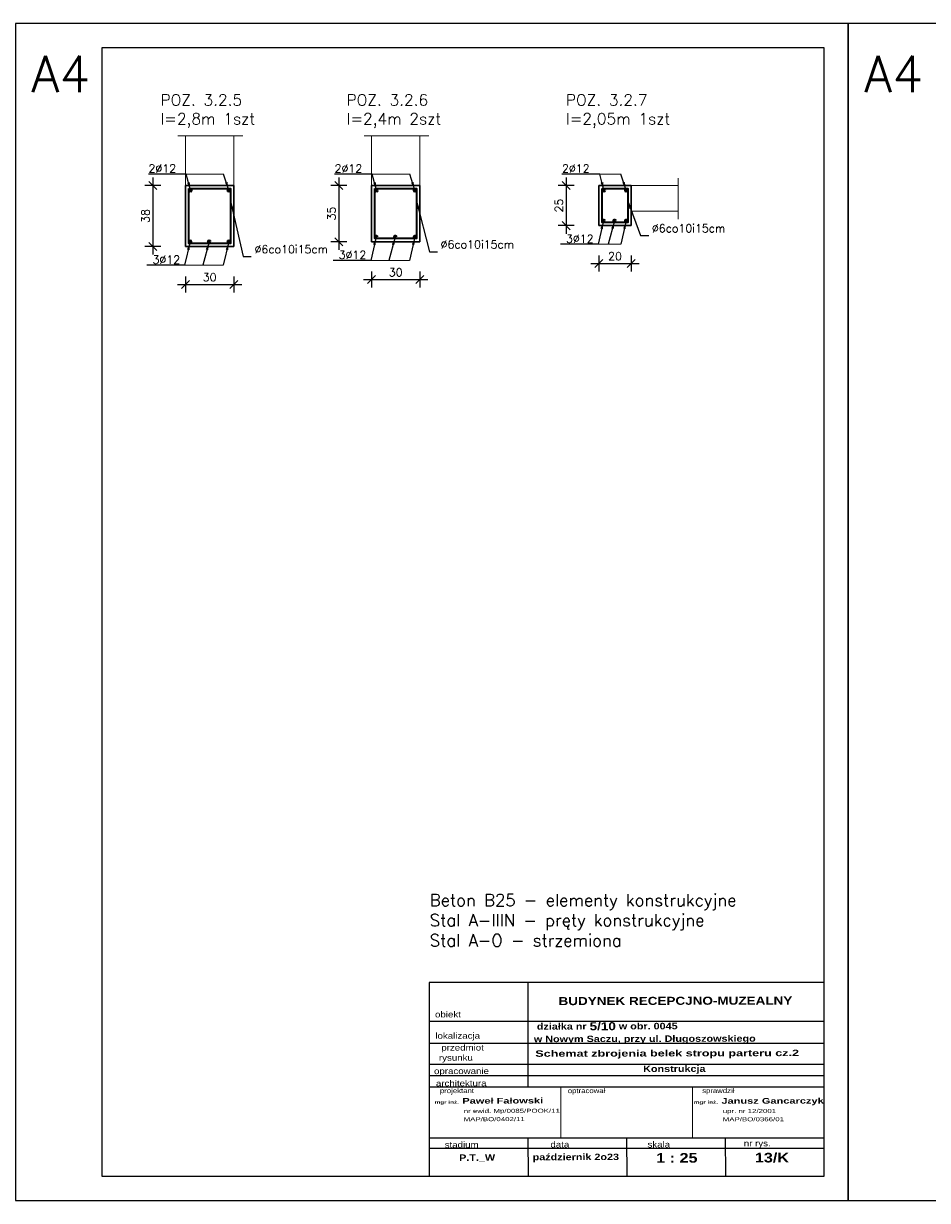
# Model space of a CAD drawing. Extents: x -19 to 9300416, y -12 to 10688993.
# Tile 34 of 106: x 4614181 to 4614743, y 5311976 to 5312707. Entities that reach past the tile are written whole.
import ezdxf

# ---------------------------------------------------------------- set-up
doc = ezdxf.new("R2010")
doc.units = 0
doc.header["$MEASUREMENT"] = 0
doc.layers.add('1', color=7, linetype='Continuous')
doc.layers.add('OPIS', color=7, linetype='Continuous')
for name, color, linetype, lineweight in [('K-OPISY', 252, 'Continuous', 15), ('K-SCIANY CIENKI', 163, 'Continuous', 30), ('K-STAL', 114, 'Continuous', 50), ('K-STAL CIENKI', 92, 'Continuous', 35), ('K-WYMIARY', 7, 'Continuous', 15)]:
    doc.layers.add(name, color=color, linetype=linetype, lineweight=lineweight)
doc.layers.add('NIEDRUK', color=230, linetype='Continuous', lineweight=40, plot=False)
doc.styles.add('ARIAL', font='arial.ttf', dxfattribs={"height": 10})
doc.styles.add('ARIAL_WYM50', font='arial.ttf', dxfattribs={"height": 15})
doc.styles.add('courier', font='stylu.ttf')
doc.styles.add('Simplex', font='simplex.shx')
doc.dimstyles.new('1do20', dxfattribs={"dimscale": 2, "dimtxt": 2.5, "dimasz": 2.5, "dimexe": 2.5, "dimexo": 0.5, "dimgap": 1, "dimtad": 1, "dimdec": 1, "dimrnd": 0.5, "dimzin": 12, "dimdsep": 46, "dimtxsty": 'Simplex', "dimblk": 'OBLIQUE', "dimcen": 0.5, "dimdle": 2.5, "dimclrd": 256, "dimclre": 256, "dimclrt": 256, "dimadec": 1, "dimazin": 3, "dimtfac": 1, "dimtdec": 1, "dimtix": 1, "dimtmove": 0, "dimatfit": 3, "dimfxl": 0, "dimtolj": 1, "dimtzin": 0, "dimarcsym": 0})

# ---------------------------------------------------------------- blocks, each defined once
blk = doc.blocks.new('_Oblique')
at = {"color": 0, "linetype": 'ByBlock', "lineweight": -2}
blk.add_line((-0.5, -0.5), (0.5, 0.5), dxfattribs=at)
blk = doc.blocks.new('*D1435')
at = {"layer": 'Defpoints', "color": 0, "lineweight": 0}
for p in [(4614304.94, 5312606.49), (4614261.4, 5312568.49), (4614304.94, 5312568.49)]:
    blk.add_point(p, dxfattribs=at)
at = {"layer": 'K-OPISY', "lineweight": -2}
for p, q in [((4614261.4, 5312611.49), (4614261.4, 5312563.49)), ((4614266.4, 5312606.49), (4614256.4, 5312606.49)), ((4614266.4, 5312568.49), (4614256.4, 5312568.49))]:
    blk.add_line(p, q, dxfattribs=at)
at = {"layer": 'K-OPISY', "lineweight": -2, "xscale": 5, "yscale": 5, "zscale": 5}
for p, rotation in [((4614261.4, 5312606.49), 90), ((4614261.4, 5312568.49), 270)]:
    blk.add_blockref('_Oblique', p, dxfattribs=dict(at, rotation=rotation))
at = {"layer": 'K-OPISY', "insert": (4614256.9, 5312587.49), "char_height": 5, "attachment_point": 5, "rotation": 90, "style": 'Simplex'}
blk.add_mtext('\\A1;38', dxfattribs=at)
blk = doc.blocks.new('*D1437')
at = {"layer": 'Defpoints', "color": 0, "lineweight": 0}
for p in [(4614281.75, 5312568.49), (4614311.75, 5312568.49), (4614311.75, 5312544.99)]:
    blk.add_point(p, dxfattribs=at)
at = {"layer": 'K-OPISY', "lineweight": -2}
for p, q in [((4614281.75, 5312549.99), (4614281.75, 5312539.99)), ((4614311.75, 5312549.99), (4614311.75, 5312539.99)), ((4614276.75, 5312544.99), (4614316.75, 5312544.99))]:
    blk.add_line(p, q, dxfattribs=at)
at = {"layer": 'K-OPISY', "lineweight": -2, "xscale": 5, "yscale": 5, "zscale": 5, "rotation": 180}
blk.add_blockref('_Oblique', (4614281.75, 5312544.99), dxfattribs=at)
at = {"layer": 'K-OPISY', "lineweight": -2, "xscale": 5, "yscale": 5, "zscale": 5}
blk.add_blockref('_Oblique', (4614311.75, 5312544.99), dxfattribs=at)
at = {"layer": 'K-OPISY', "insert": (4614296.75, 5312549.49), "char_height": 5, "attachment_point": 5, "style": 'Simplex'}
blk.add_mtext('\\A1;30', dxfattribs=at)
blk = doc.blocks.new('*D1439')
at = {"layer": 'Defpoints', "color": 0, "lineweight": 0}
for p in [(4614420.57, 5312606.49), (4614377.02, 5312571.49), (4614420.57, 5312571.49)]:
    blk.add_point(p, dxfattribs=at)
at = {"layer": 'K-OPISY', "lineweight": -2}
for p, q in [((4614377.02, 5312611.49), (4614377.02, 5312566.49)), ((4614382.02, 5312606.49), (4614372.02, 5312606.49)), ((4614382.02, 5312571.49), (4614372.02, 5312571.49))]:
    blk.add_line(p, q, dxfattribs=at)
at = {"layer": 'K-OPISY', "lineweight": -2, "xscale": 5, "yscale": 5, "zscale": 5}
for p, rotation in [((4614377.02, 5312606.49), 90), ((4614377.02, 5312571.49), 270)]:
    blk.add_blockref('_Oblique', p, dxfattribs=dict(at, rotation=rotation))
at = {"layer": 'K-OPISY', "insert": (4614372.52, 5312588.99), "char_height": 5, "attachment_point": 5, "rotation": 90, "style": 'Simplex'}
blk.add_mtext('\\A1;35', dxfattribs=at)
blk = doc.blocks.new('*D1440')
at = {"layer": 'Defpoints', "color": 0, "lineweight": 0}
for p in [(4614397.37, 5312571.49), (4614427.37, 5312571.49), (4614427.37, 5312547.99)]:
    blk.add_point(p, dxfattribs=at)
at = {"layer": 'K-OPISY', "lineweight": -2}
for p, q in [((4614397.37, 5312552.99), (4614397.37, 5312542.99)), ((4614427.37, 5312552.99), (4614427.37, 5312542.99)), ((4614392.37, 5312547.99), (4614432.37, 5312547.99))]:
    blk.add_line(p, q, dxfattribs=at)
at = {"layer": 'K-OPISY', "lineweight": -2, "xscale": 5, "yscale": 5, "zscale": 5, "rotation": 180}
blk.add_blockref('_Oblique', (4614397.37, 5312547.99), dxfattribs=at)
at = {"layer": 'K-OPISY', "lineweight": -2, "xscale": 5, "yscale": 5, "zscale": 5}
blk.add_blockref('_Oblique', (4614427.37, 5312547.99), dxfattribs=at)
at = {"layer": 'K-OPISY', "insert": (4614412.37, 5312552.49), "char_height": 5, "attachment_point": 5, "style": 'Simplex'}
blk.add_mtext('\\A1;30', dxfattribs=at)
blk = doc.blocks.new('*D1441')
at = {"layer": 'Defpoints', "color": 0, "lineweight": 0}
for p in [(4614551.85, 5312606.49), (4614518.31, 5312581.49), (4614551.85, 5312581.49)]:
    blk.add_point(p, dxfattribs=at)
at = {"layer": 'K-OPISY', "lineweight": -2}
for p, q in [((4614518.31, 5312611.49), (4614518.31, 5312576.49)), ((4614523.31, 5312606.49), (4614513.31, 5312606.49)), ((4614523.31, 5312581.49), (4614513.31, 5312581.49))]:
    blk.add_line(p, q, dxfattribs=at)
at = {"layer": 'K-OPISY', "lineweight": -2, "xscale": 5, "yscale": 5, "zscale": 5}
for p, rotation in [((4614518.31, 5312606.49), 90), ((4614518.31, 5312581.49), 270)]:
    blk.add_blockref('_Oblique', p, dxfattribs=dict(at, rotation=rotation))
at = {"layer": 'K-OPISY', "insert": (4614513.81, 5312593.99), "char_height": 5, "attachment_point": 5, "rotation": 90, "style": 'Simplex'}
blk.add_mtext('\\A1;25', dxfattribs=at)
blk = doc.blocks.new('*D1442')
at = {"layer": 'Defpoints', "color": 0, "lineweight": 0}
for p in [(4614538.65, 5312581.49), (4614558.65, 5312581.49), (4614558.65, 5312557.99)]:
    blk.add_point(p, dxfattribs=at)
at = {"layer": 'K-OPISY', "lineweight": -2}
for p, q in [((4614533.65, 5312557.99), (4614563.65, 5312557.99)), ((4614538.65, 5312562.99), (4614538.65, 5312552.99)), ((4614558.65, 5312562.99), (4614558.65, 5312552.99))]:
    blk.add_line(p, q, dxfattribs=at)
at = {"layer": 'K-OPISY', "lineweight": -2, "xscale": 5, "yscale": 5, "zscale": 5, "rotation": 180}
blk.add_blockref('_Oblique', (4614538.65, 5312557.99), dxfattribs=at)
at = {"layer": 'K-OPISY', "lineweight": -2, "xscale": 5, "yscale": 5, "zscale": 5}
blk.add_blockref('_Oblique', (4614558.65, 5312557.99), dxfattribs=at)
at = {"layer": 'K-OPISY', "insert": (4614548.65, 5312562.49), "char_height": 5, "attachment_point": 5, "style": 'Simplex'}
blk.add_mtext('\\A1;20', dxfattribs=at)

msp = doc.modelspace()

# ---------------------------------------------------------------- linework, layer by layer
at = {"lineweight": 0, "ltscale": 40}
for p, q in [((4614514.96, 5312046.45), (4614514.96, 5312014.71)), ((4614596.69, 5312046.45), (4614596.69, 5312014.71))]:
    msp.add_line(p, q, dxfattribs=at)
at = {"ltscale": 40}
for points in [[(4614176.09, 5311976.03), (4614693.56, 5311976.03), (4614693.56, 5312707.03), (4614176.09, 5312707.03)], [(4614693.56, 5311976.03), (4615211.03, 5311976.03), (4615211.03, 5312707.03), (4614693.56, 5312707.03)], [(4614229.84, 5311991.03), (4614678.56, 5311991.03), (4614678.56, 5312692.03), (4614229.84, 5312692.03)], [(4614229.84, 5311991.03), (4614678.56, 5311991.03), (4614678.56, 5312692.03), (4614229.84, 5312692.03)]]:
    msp.add_lwpolyline(points, close=True, dxfattribs=at)
at = {"lineweight": 0, "ltscale": 40}
for p in [(4614514.96, 5312046.45), (4614596.7, 5312046.45)]:
    msp.add_point(p, dxfattribs=at)
at = {"layer": 'K-OPISY'}
for p, q in [((4614305.43, 5312613.54), (4614271.91, 5312613.54)), ((4614421.05, 5312613.54), (4614387.53, 5312613.54)), ((4614552.34, 5312613.54), (4614528.82, 5312613.54))]:
    msp.add_line(p, q, dxfattribs=at)
at = {"layer": 'K-SCIANY CIENKI'}
for p, q in [((4614311.75, 5312606.49), (4614281.75, 5312606.49)), ((4614281.75, 5312606.49), (4614281.75, 5312568.49)), ((4614311.75, 5312568.49), (4614311.75, 5312606.49)), ((4614427.37, 5312606.49), (4614397.37, 5312606.49)), ((4614397.37, 5312606.49), (4614397.37, 5312571.49)), ((4614427.37, 5312571.49), (4614427.37, 5312606.49)), ((4614558.65, 5312606.49), (4614538.65, 5312606.49)), ((4614538.65, 5312606.49), (4614538.65, 5312581.49)), ((4614558.65, 5312581.49), (4614558.65, 5312606.49)), ((4614538.65, 5312581.49), (4614558.65, 5312581.49)), ((4614541.15, 5312581.49), (4614556.15, 5312581.49)), ((4614281.75, 5312568.49), (4614311.75, 5312568.49)), ((4614284.25, 5312568.49), (4614309.25, 5312568.49)), ((4614397.37, 5312571.49), (4614427.37, 5312571.49)), ((4614399.87, 5312571.49), (4614424.87, 5312571.49))]:
    msp.add_line(p, q, dxfattribs=at)
at = {"layer": 'K-STAL'}
for centre in [(4614284.79, 5312603.56), (4614308.7, 5312603.56), (4614400.41, 5312603.56), (4614424.33, 5312603.56), (4614541.7, 5312603.56), (4614555.61, 5312603.56), (4614541.49, 5312584.42), (4614548.37, 5312584.42), (4614555.62, 5312584.42), (4614284.58, 5312571.42), (4614296.46, 5312571.42), (4614308.71, 5312571.42), (4614400.21, 5312574.42), (4614412.09, 5312574.42), (4614424.34, 5312574.42)]:
    msp.add_circle(centre, 0.56, dxfattribs=at)
at = {"layer": 'K-STAL CIENKI'}
for points in [[(4614283.75, 5312604.49), (4614309.75, 5312604.49), (4614309.75, 5312570.49), (4614283.75, 5312570.49)], [(4614399.37, 5312604.49), (4614425.37, 5312604.49), (4614425.37, 5312573.49), (4614399.37, 5312573.49)], [(4614540.65, 5312604.49), (4614556.65, 5312604.49), (4614556.65, 5312583.49), (4614540.65, 5312583.49)]]:
    msp.add_lwpolyline(points, close=True, dxfattribs=at)
at = {"layer": 'K-WYMIARY', "lineweight": 0, "ltscale": 40}
for p, q in [((4614277.07, 5312637.31), (4614317.35, 5312637.31)), ((4614281.75, 5312606.49), (4614281.75, 5312637.31)), ((4614311.75, 5312606.49), (4614311.75, 5312637.31)), ((4614392.69, 5312637.31), (4614432.98, 5312637.31)), ((4614397.37, 5312606.49), (4614397.37, 5312637.31)), ((4614427.37, 5312606.49), (4614427.37, 5312637.31)), ((4614587.93, 5312611), (4614587.93, 5312585.43)), ((4614558.65, 5312606.49), (4614587.93, 5312606.49)), ((4614558.65, 5312590.49), (4614587.93, 5312590.49))]:
    msp.add_line(p, q, dxfattribs=at)
at = {"layer": 'K-WYMIARY'}
for p, q in [((4614552.15, 5312569.92), (4614531.32, 5312569.92)), ((4614420.86, 5312559.92), (4614390.03, 5312559.92)), ((4614305.24, 5312556.92), (4614274.41, 5312556.92))]:
    msp.add_line(p, q, dxfattribs=at)
at = {"layer": 'OPIS'}
for p, q in [((4614494.54, 5312111.46), (4614494.45, 5312046.45)), ((4614678.24, 5312087.24), (4614433.25, 5312087.24)), ((4614678.32, 5312087.24), (4614433.33, 5312087.24)), ((4614678.36, 5312073.43), (4614433.37, 5312073.43)), ((4614678.39, 5312060.51), (4614433.4, 5312060.51)), ((4614678.41, 5312053.49), (4614433.42, 5312053.49)), ((4614678.43, 5312046.45), (4614433.23, 5312046.45)), ((4614678.5, 5312014.71), (4614433.51, 5312014.71)), ((4614494.52, 5312014.88), (4614494.58, 5311991.2)), ((4614555.76, 5312014.71), (4614555.91, 5311991.36)), ((4614617.17, 5312015.21), (4614617.23, 5311991.53)), ((4614678.51, 5312008.26), (4614433.53, 5312008.26))]:
    msp.add_line(p, q, dxfattribs=at)
msp.add_lwpolyline([(4614433.25, 5311991.03), (4614678.56, 5311991.03), (4614678.51, 5312111.46), (4614433.2, 5312111.46)], close=True, dxfattribs=at)

# ---------------------------------------------------------------- texts
at = {"layer": '1', "insert": (4614606.93, 5312080.15), "char_height": 4, "width": 221.1936, "attachment_point": 5, "rotation": 0.15445, "style": 'ARIAL_WYM50'}
msp.add_mtext('\\A1;\\pxql;{\\W1.2;\\fArial|b1|i0|c238|p34;  działka nr \\H1.25x;5/10\\H0.8x; w obr. 0045\\P w Nowym Saczu, przy ul. Długoszowskiego }', dxfattribs=at)
at = {"layer": 'K-OPISY', "char_height": 5, "attachment_point": 7, "style": 'Simplex'}
for insert in [(4614571.56, 5312577.33), (4614440.27, 5312567.33), (4614324.65, 5312564.33)]:
    msp.add_mtext('%%C6co10i15cm', dxfattribs=dict(at, insert=insert))
at = {"layer": 'K-WYMIARY', "style": 'Simplex'}
for s, insert, char_height, attachment_point in [('POZ. 3.2.5\\Pl=2,8m 1szt ', (4614266.23, 5312642.23), 7, 7), ('POZ. 3.2.6\\Pl=2,4m 2szt ', (4614381.85, 5312642.23), 7, 7), ('POZ. 3.2.7\\Pl=2,05m 1szt ', (4614518.14, 5312642.23), 7, 7), ('2%%C12                ', (4614258.77, 5312616.98), 5, 4), ('2%%C12                ', (4614374.4, 5312616.98), 5, 4), ('2%%C12                ', (4614515.68, 5312616.98), 5, 4), ('3%%C12                ', (4614518.18, 5312573.36), 5, 4), ('3%%C12                ', (4614376.9, 5312563.36), 5, 4), ('3%%C12                ', (4614261.27, 5312560.36), 5, 4), ('Beton B25 - elementy konstrukcyjne\\PStal A-IIIN - pręty konstrukcyjne\\PStal A-O - strzemiona', (4614433.53, 5312133.83), 7.5, 7)]:
    msp.add_mtext(s, dxfattribs=dict(at, insert=insert, char_height=char_height, attachment_point=attachment_point))
at = {"layer": 'NIEDRUK', "char_height": 22.5, "attachment_point": 7, "style": 'Simplex'}
for insert in [(4614186.03, 5312664.47), (4614703.5, 5312664.47)]:
    msp.add_mtext('A4', dxfattribs=dict(at, insert=insert))
at = {"layer": 'OPIS', "rotation": 0.15445}
for s, insert, char_height, width, attachment_point, style in [('{\\W1.2;\\fArial|b1|i0|c238|p34; BUDYNEK RECEPCJNO-MUZEALNY}', (4614585, 5312100), 5, 194.3959, 5, 'ARIAL_WYM50'), ('{\\fEuphemia|b0|i0|c0|p34;\\W1.2;obiekt}', (4614444.84, 5312091.59), 3.75, 177.7517, 5, 'ARIAL_WYM50'), ('{\\fEuphemia|b0|i0|c0|p34;\\W1.2;lokalizacja}', (4614450.9, 5312077.78), 3.75, 177.7517, 5, 'ARIAL_WYM50'), ('{\\fEuphemia|b0|i0|c0|p34;\\W1.2;     przedmiot\\Prysunku}', (4614449.75, 5312067.29), 3.75, 177.7517, 5, 'ARIAL_WYM50'), ('{\\fArial|b1|i0|c238|p34;\\W1.4;\\C0;Schemat zbrojenia belek stropu parteru cz.2}', (4614499.09, 5312069.26), 4, 183.9809, 1, 'ARIAL'), ('{\\fEuphemia|b0|i0|c0|p34;\\W1.2;opracowanie}', (4614453.25, 5312055.85), 3.75, 177.7517, 5, 'ARIAL_WYM50'), ('{\\fArial|b1|i0|c238|p34;\\W1.2;Konstrukcja}', (4614585.49, 5312057.25), 4, 177.7517, 5, 'ARIAL_WYM50'), ('{\\fEuphemia|b0|i0|c0|p34;\\W1.2;architektura}', (4614453.08, 5312048.81), 3.75, 177.7517, 5, 'ARIAL_WYM50'), ('{\\W1.2;\\FEuphemia|c0;projektant}', (4614450.43, 5312043.75), 3, 177.7517, 5, 'ARIAL_WYM50'), ('{\\W1.2;\\FEuphemia|c0;optracował}', (4614530.97, 5312043.75), 3, 177.7517, 5, 'ARIAL_WYM50'), ('{\\W1.2;\\FEuphemia|c0;sprawdził}', (4614612.81, 5312043.82), 3, 177.7517, 5, 'ARIAL_WYM50'), ('{\\W1.4;\\fArial|b1|i0|c238|p34;\\H0.444444x;mgr inż.  \\H1.750002x;Paweł Fałowski}', (4614436.6, 5312039.62), 4.5, 185.7721, 1, 'courier'), ('{\\W1.4;\\fArial|b1|i0|c238|p34;\\H0.444444x;mgr inż.  \\H1.750002x;Janusz Gancarczyk}', (4614597.6, 5312039.54), 4.5, 185.7721, 1, 'courier'), ('{\\W1.4;\\fArial|b0|i0|c238|p34;nr ewid. Mp/0085/POOK/11}', (4614454.6, 5312032.87), 2.5, 185.7721, 1, 'courier'), ('{\\W1.4;\\fArial|b0|i0|c238|p34;upr. nr 12/2001}', (4614615.6, 5312032.79), 2.5, 185.7721, 1, 'courier'), ('{\\W1.4;\\fArial|b0|i0|c238|p34;MAP/BO/0402/11}', (4614454.56, 5312027.73), 2.5, 185.7721, 1, 'courier'), ('{\\W1.4;\\fArial|b0|i0|c238|p34;MAP/BO/0366/01}', (4614615.56, 5312027.66), 2.5, 185.7721, 1, 'courier'), ('{\\fEuphemia|b0|i0|c0|p34;\\W1.2;stadium}', (4614453.35, 5312010.62), 3.75, 177.7517, 5, 'ARIAL_WYM50'), ('{\\fEuphemia|b0|i0|c0|p34;\\W1.2;data}', (4614514.36, 5312010.78), 3.75, 177.7517, 5, 'ARIAL_WYM50'), ('{\\fEuphemia|b0|i0|c0|p34;\\W1.2;skala}', (4614575.85, 5312010.78), 3.75, 177.7517, 5, 'ARIAL_WYM50'), ('{\\fEuphemia|b0|i0|c0|p34;\\W1.2;nr rys.}', (4614637.02, 5312010.95), 3.75, 177.7517, 5, 'ARIAL_WYM50'), ('{\\W1.2;\\fArial|b1|i0|c238|p34;P.T._W}', (4614462.97, 5312002.29), 4, 177.7517, 5, 'ARIAL_WYM50'), ('{\\W1.2;\\fArial|b1|i0|c238|p34;październik 2o23}', (4614524.29, 5312002.46), 4, 177.7517, 5, 'ARIAL_WYM50'), ('{\\fArial|b1|i0|c238|p34;\\W1.2;\\C0;1 : 25}', (4614574.18, 5312005.44), 6, 183.9809, 1, 'ARIAL'), ('{\\fArial|b1|i0|c238|p34;\\W1.2;\\C0;13/K}', (4614635.51, 5312005.61), 6, 183.9809, 1, 'ARIAL')]:
    msp.add_mtext(s, dxfattribs=dict(at, insert=insert, char_height=char_height, width=width, attachment_point=attachment_point, style=style))

# ---------------------------------------------------------------- dimensions: what is measured, and where the dimension line sits
at = {"layer": 'K-OPISY'}
for base, p1, p2, picture, middle in [((4614261.4, 5312568.49), (4614304.94, 5312606.49), (4614304.94, 5312568.49), '*D1435', (4614256.9, 5312587.49)), ((4614377.02, 5312571.49), (4614420.57, 5312606.49), (4614420.57, 5312571.49), '*D1439', (4614372.52, 5312588.99)), ((4614518.31, 5312581.49), (4614551.85, 5312606.49), (4614551.85, 5312581.49), '*D1441', (4614513.81, 5312593.99))]:
    dim = msp.add_linear_dim(base=base, p1=p1, p2=p2, angle=90, dimstyle='1do20', override={"dimtmove": 1}, dxfattribs=at)
    dim.commit()
    dim.dimension.update_dxf_attribs({"geometry": picture, "text_midpoint": middle})
for base, p1, p2, picture, middle in [((4614558.65, 5312557.99), (4614538.65, 5312581.49), (4614558.65, 5312581.49), '*D1442', (4614548.65, 5312562.49)), ((4614311.75, 5312544.99), (4614281.75, 5312568.49), (4614311.75, 5312568.49), '*D1437', (4614296.75, 5312549.49)), ((4614427.37, 5312547.99), (4614397.37, 5312571.49), (4614427.37, 5312571.49), '*D1440', (4614412.37, 5312552.49))]:
    dim = msp.add_linear_dim(base=base, p1=p1, p2=p2, dimstyle='1do20', override={"dimtmove": 1}, dxfattribs=at)
    dim.commit()
    dim.dimension.update_dxf_attribs({"geometry": picture, "text_midpoint": middle})

# ---------------------------------------------------------------- leaders
for points in [[(4614309.75, 5312596.71), (4614317.65, 5312562.33), (4614322.65, 5312562.33)], [(4614425.37, 5312596.71), (4614433.27, 5312565.33), (4614438.27, 5312565.33)], [(4614556.65, 5312596.71), (4614564.56, 5312575.33), (4614569.56, 5312575.33)]]:
    msp.add_leader(points, dimstyle='1do20', override={"dimgap": 1, "dimtad": 1}, dxfattribs=at)
at = {"layer": 'K-WYMIARY', "annotation_type": 0, "has_hookline": 1, "hookline_direction": 1, "text_width": 16.43}
for points in [[(4614284.87, 5312603.5), (4614282.2, 5312613.54), (4614277.2, 5312613.54)], [(4614400.5, 5312603.5), (4614397.82, 5312613.54), (4614392.82, 5312613.54)], [(4614541.78, 5312603.5), (4614539.11, 5312613.54), (4614534.11, 5312613.54)], [(4614541.49, 5312584.42), (4614538.13, 5312569.92), (4614533.13, 5312569.92)], [(4614400.21, 5312574.42), (4614396.85, 5312559.92), (4614391.85, 5312559.92)], [(4614284.58, 5312571.42), (4614281.22, 5312556.92), (4614276.22, 5312556.92)]]:
    msp.add_leader(points, dimstyle='1do20', override={"dimgap": 1, "dimtad": 1}, dxfattribs=at)
at = {"layer": 'K-WYMIARY'}
for points in [[(4614308.6, 5312603.58), (4614305.43, 5312613.54)], [(4614424.22, 5312603.58), (4614421.05, 5312613.54)], [(4614555.5, 5312603.58), (4614552.34, 5312613.54)], [(4614548.37, 5312584.42), (4614544.35, 5312569.92)], [(4614555.62, 5312584.42), (4614552.15, 5312569.92)], [(4614412.09, 5312574.42), (4614408.07, 5312559.92)], [(4614424.34, 5312574.42), (4614420.86, 5312559.92)], [(4614296.46, 5312571.42), (4614292.44, 5312556.92)], [(4614308.71, 5312571.42), (4614305.24, 5312556.92)]]:
    msp.add_leader(points, dimstyle='1do20', override={"dimgap": 1, "dimtad": 1}, dxfattribs=at)

doc.saveas('drawing.dxf')
